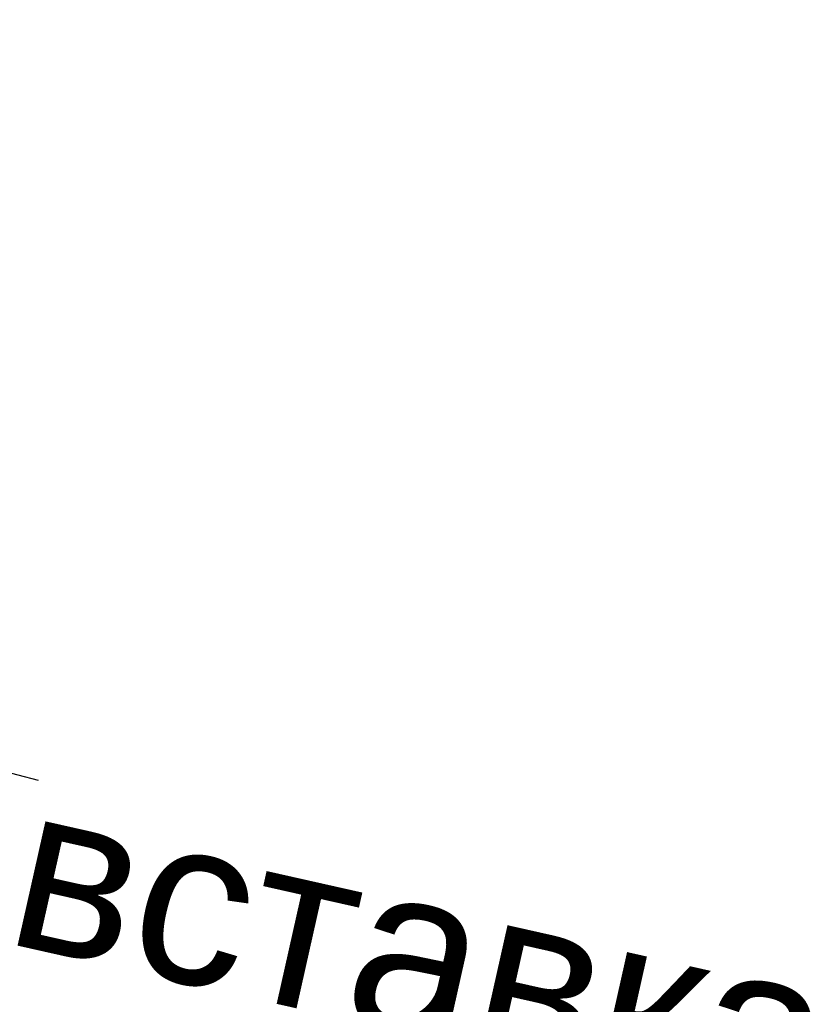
# Model space of a CAD drawing. Header units: millimetres. Extents: x -7213913 to -6985912, y 6023162 to 6205784.
# Tile 198 of 256: x -7183078 to -7181884, y 6171884 to 6173368. Entities that reach past the tile are written whole.
import ezdxf

# ---------------------------------------------------------------- set-up
doc = ezdxf.new("R2010")
doc.units = ezdxf.units.MM
doc.header["$MEASUREMENT"] = 0
doc.layers.add('АР-Чертеж-Размеры.АР_Ном._пера__1', color=7, linetype='Continuous', lineweight=0)
doc.styles.add('РЎР“Р•РќР•Р\xa0Р\x98Р\xa0_РЎРўР\x98Р›Р¬_4', font='arial.ttf')
doc.dimstyles.new('СГЕНЕРИР_СТИЛЬ__8', dxfattribs={"dimtxt": 0.18, "dimasz": 91.2, "dimexe": 0.18, "dimexo": 0.0625, "dimgap": 0, "dimtad": 0, "dimtih": 1, "dimtoh": 1, "dimdec": 4, "dimzin": 0, "dimdsep": 46, "dimcen": 0.09, "dimadec": 0, "dimazin": 0, "dimtfac": 1, "dimtdec": 4, "dimtmove": 0, "dimatfit": 3, "dimldrblk": 'ARROWHEAD_11', "dimfxl": 1, "dimtolj": 1, "dimtzin": 0, "dimarcsym": 0})

# ---------------------------------------------------------------- blocks, each defined once
blk = doc.blocks.new('ARROWHEAD_11')
at = {"color": 0, "linetype": 'Continuous', "lineweight": 0}
blk.add_line((0, 0), (-1, 0), dxfattribs=at)
at = {"color": 0, "linetype": 'Continuous', "lineweight": 0, "const_width": 0.25, "flags": 128}
blk.add_lwpolyline([(-0.125, 0, 1), (0.125, 0, 1)], format="xyb", close=True, dxfattribs=at)

msp = doc.modelspace()

# ---------------------------------------------------------------- texts
at = {"layer": 'АР-Чертеж-Размеры.АР_Ном._пера__1', "color": 7, "linetype": 'Continuous', "lineweight": 0, "insert": (-7183050.5, 6172221.7), "char_height": 250, "width": 5560.516, "attachment_point": 1, "rotation": 347.3417, "line_spacing_factor": 0.937721, "style": 'РЎР“Р•РќР•Р\xa0Р\x98Р\xa0_РЎРўР\x98Р›Р¬_4'}
msp.add_mtext('\\A1;{\\pql;\\fArial|b0|i0|c204|p0;\\W1.000000;вставка из минераловатной плиты через демпферную ленту,\\P\\pql;\\fArial|b0|i0|c204|p0;\\W1.000000;для отделения лифтовых кабин \\P\\pql;\\fArial|b0|i0|c204|p0;\\W1.000000;на всю высоту этажа}', dxfattribs=at)

# ---------------------------------------------------------------- leaders
at = {"layer": 'АР-Чертеж-Размеры.АР_Ном._пера__1', "color": 7, "linetype": 'Continuous', "lineweight": 0, "annotation_type": 0, "has_hookline": 1, "hookline_direction": 0, "text_width": 5315.7, "horizontal_direction": (0.975694, -0.219136, 0)}
msp.add_leader([(-7184666.4, 6173410.1), (-7184497.3, 6172605.3), (-7183050.5, 6172221.7)], dimstyle='СГЕНЕРИР_СТИЛЬ__8', dxfattribs=at)

doc.saveas('drawing.dxf')
